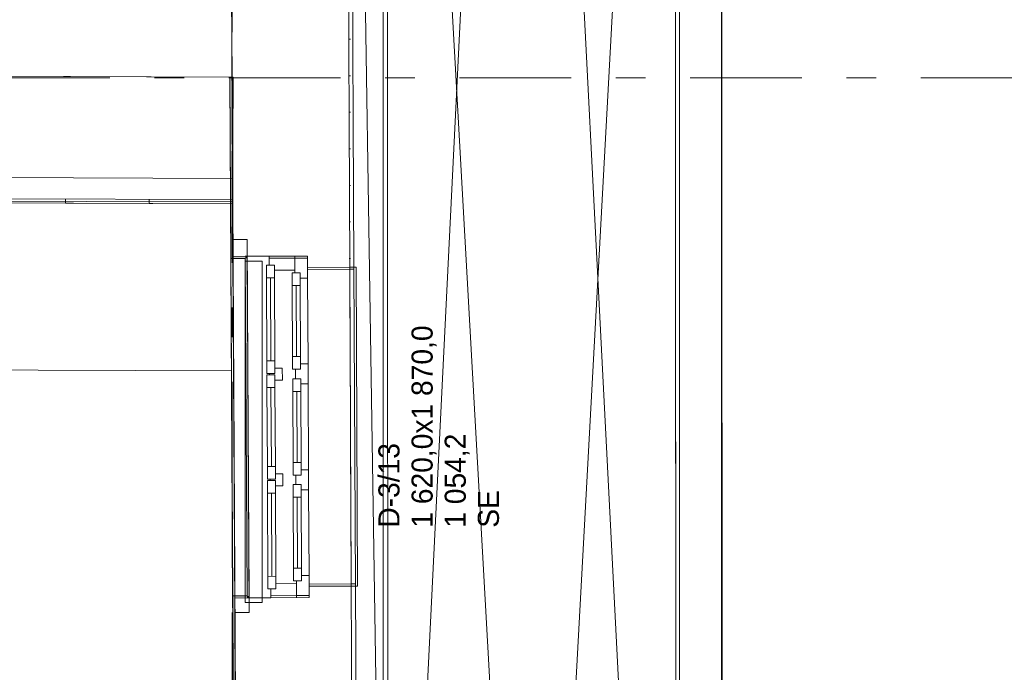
# Model space of a CAD drawing. Header units: millimetres. Extents: x 74467 to 235410, y -65 to 114857.
# Tile 179 of 256: x 138185 to 142853, y 58746 to 61841. Entities that reach past the tile are written whole.
import ezdxf
from ezdxf.enums import TextEntityAlignment as Align

# ---------------------------------------------------------------- set-up
doc = ezdxf.new("R2010")
doc.units = ezdxf.units.MM
doc.header["$MEASUREMENT"] = 0
for name, pattern in [('Katkend', [423.333333, 211.666667, -211.666667]), ('Katkend topelt', [1093.611073, 529.166651, -211.666656, 141.111112, -211.666656]), ('Wipeout_Contour', [1000, 0, -1000])]:
    doc.linetypes.add(name, pattern=pattern)
for name, color, linetype in [('00 2D joon.AR', 7, 'Continuous'), ('00 Kunstikonkursi LÜ jaoks asendi 2D', 7, 'Continuous'), ('00 Teljed.AR', 7, 'Continuous'), ('1153 Tugimüürid.AS', 7, 'Continuous'), ('1153 Välispiirded.AS', 7, 'Continuous'), ('1232 Välisseinad.AR', 7, 'Continuous'), ('1232 Välisseinad.VANA', 7, 'Continuous'), ('1235 Vahelaed.VANA', 7, 'Continuous'), ('1311 Siseseinad.VANA', 7, 'Continuous'), ('1326 Seinapinnad.SA', 7, 'Continuous'), ('1330 Sisustus.SA', 7, 'Continuous'), ('1331 Sisseehitatud sisustus.SA', 7, 'Continuous'), ('9350 Netopind.VANA', 7, 'Continuous'), ('Aken', 7, 'Continuous'), ('Akna tähis', 7, 'Continuous')]:
    doc.layers.add(name, color=color, linetype=linetype)
doc.styles.add('GENERATED_STYLE_1', font='txt')
doc.styles.add('GENERATED_STYLE_3', font='txt')
pattern_1 = [(0, (0, 0), (0, 173.20508), [0, -100]), (0, (50, 86.6), (0, 173.20508), [0, -100])]

# ---------------------------------------------------------------- blocks, each defined once
blk = doc.blocks.new('Slab_35_1', base_point=(115968, 55784.5))
at = {"layer": '1235 Vahelaed.VANA', "color": 7, "linetype": 'Continuous', "lineweight": 13, "flags": 128}
blk.add_lwpolyline([(115968, 55784.5), (128757.2, 55702.7), (130692.6, 55690.3), (130882.6, 55689.1), (139223.3, 55635.8), (139191.5, 61568), (123858.2, 61630.5), (116047.5, 61713.1)], close=True, dxfattribs=at)
blk = doc.blocks.new('Slab_40_1', base_point=(116047.5, 61713.1))
at = {"layer": '1235 Vahelaed.VANA', "color": 7, "linetype": 'Continuous', "lineweight": 13, "flags": 128}
blk.add_lwpolyline([(116047.5, 61713.1), (118519.3, 61670.8), (118519.5, 61686.9), (123392.6, 61635.4), (123582.6, 61635.4), (123582.6, 61633.4), (123856.9, 61630.5), (130693.8, 61602.6), (130882.6, 61602.6), (130882.6, 61601.8), (139191.5, 61568), (139192.6, 61366.9), (139223.3, 55635.8), (130892.3, 55689.1), (130692.6, 55690.3), (128757.2, 55702.7), (123582.6, 55735.8), (123392.6, 55737), (118784.3, 55766.5), (118445.5, 55768.7), (115968, 55784.5)], close=True, dxfattribs=at)
blk = doc.blocks.new('Slab_41_1', base_point=(130882.6, 55689.1))
at = {"color": 254, "linetype": 'Wipeout_Contour', "lineweight": 0, "ltscale": 731267.729803}
blk.add_wipeout([(130882.6, 55689.1), (130892.3, 55689.1), (139223.3, 55635.8), (139191.5, 61568), (130882.6, 61601.8)], dxfattribs=at).dxf.layer = '1235 Vahelaed.VANA'
at = {"layer": '1235 Vahelaed.VANA', "color": 7, "linetype": 'Continuous', "lineweight": 13, "flags": 128}
blk.add_lwpolyline([(130882.6, 55689.1), (130882.6, 61601.8), (139191.5, 61568), (139223.3, 55635.8), (130892.3, 55689.1)], close=True, dxfattribs=at)
blk = doc.blocks.new('Roof_3_1', base_point=(141312.6, 67735.9))
at = {"layer": '1153 Tugimüürid.AS', "color": 7, "linetype": 'Continuous', "lineweight": 13, "flags": 128}
for points in [[(139908, 54996.1), (139908, 67735.9)], [(141312.6, 67735.9), (141312.6, 54996.1)]]:
    blk.add_lwpolyline(points, dxfattribs=at)
blk = doc.blocks.new('Koduklass 3_PK 105_48_1', base_point=(131088.3, 60995.6))
at = {"layer": '9350 Netopind.VANA', "color": 7, "linetype": 'Continuous', "lineweight": 13, "flags": 128}
blk.add_lwpolyline([(139181.5, 61568), (130892.6, 61601.8), (130892.6, 55699.1), (139213.3, 55645.8)], close=True, dxfattribs=at)
blk = doc.blocks.new('Slab_353_1', base_point=(130892.6, 60204.2))
at = {"layer": '1331 Sisseehitatud sisustus.SA', "color": 253, "linetype": 'Continuous', "lineweight": 13, "true_color": 0xa5a6a4, "flags": 128}
blk.add_lwpolyline([(130892.6, 60204.2), (139196.1, 60176), (139194.5, 60976.2), (130892.6, 60996.2)], close=True, dxfattribs=at)
blk = doc.blocks.new('Slab_354_1', base_point=(130892.6, 61001.8))
at = {"layer": '1331 Sisseehitatud sisustus.SA', "color": 253, "linetype": 'Continuous', "lineweight": 13, "true_color": 0xa5a6a4, "flags": 128}
blk.add_lwpolyline([(130892.6, 61001.8), (139193.6, 60967.9), (139194.1, 61087.9), (130893.1, 61121.8)], close=True, dxfattribs=at)
blk = doc.blocks.new('Curtain Wall_2_1')
at = {"color": 254, "linetype": 'Wipeout_Contour', "lineweight": 0, "ltscale": 617217.092283}
blk.add_wipeout([(141312.6, 61825.8), (141392.6, 61825.8), (141392.6, 61935.8), (141312.6, 61935.8)], dxfattribs=at).dxf.layer = '1153 Välispiirded.AS'
at = {"color": 254, "linetype": 'Wipeout_Contour', "lineweight": 0, "ltscale": 617040.770228}
blk.add_wipeout([(141312.6, 61715.8), (141392.6, 61715.8), (141392.6, 61825.8), (141312.6, 61825.8)], dxfattribs=at).dxf.layer = '1153 Välispiirded.AS'
at = {"color": 254, "linetype": 'Wipeout_Contour', "lineweight": 0, "ltscale": 616864.71162}
blk.add_wipeout([(141312.6, 61605.8), (141392.6, 61605.8), (141392.6, 61715.8), (141312.6, 61715.8)], dxfattribs=at).dxf.layer = '1153 Välispiirded.AS'
at = {"color": 254, "linetype": 'Wipeout_Contour', "lineweight": 0, "ltscale": 616688.916713}
blk.add_wipeout([(141312.6, 61495.8), (141392.6, 61495.8), (141392.6, 61605.8), (141312.6, 61605.8)], dxfattribs=at).dxf.layer = '1153 Välispiirded.AS'
at = {"color": 254, "linetype": 'Wipeout_Contour', "lineweight": 0, "ltscale": 616513.385644}
blk.add_wipeout([(141312.6, 61385.8), (141392.6, 61385.8), (141392.6, 61495.8), (141312.6, 61495.8)], dxfattribs=at).dxf.layer = '1153 Välispiirded.AS'
at = {"color": 254, "linetype": 'Wipeout_Contour', "lineweight": 0, "ltscale": 616338.118728}
blk.add_wipeout([(141312.6, 61275.8), (141392.6, 61275.8), (141392.6, 61385.8), (141312.6, 61385.8)], dxfattribs=at).dxf.layer = '1153 Välispiirded.AS'
at = {"color": 254, "linetype": 'Wipeout_Contour', "lineweight": 0, "ltscale": 616163.116159}
blk.add_wipeout([(141312.6, 61165.8), (141392.6, 61165.8), (141392.6, 61275.8), (141312.6, 61275.8)], dxfattribs=at).dxf.layer = '1153 Välispiirded.AS'
at = {"color": 254, "linetype": 'Wipeout_Contour', "lineweight": 0, "ltscale": 615988.378193}
blk.add_wipeout([(141312.6, 61055.8), (141392.6, 61055.8), (141392.6, 61165.8), (141312.6, 61165.8)], dxfattribs=at).dxf.layer = '1153 Välispiirded.AS'
at = {"color": 254, "linetype": 'Wipeout_Contour', "lineweight": 0, "ltscale": 615813.904968}
blk.add_wipeout([(141312.6, 60945.8), (141392.6, 60945.8), (141392.6, 61055.8), (141312.6, 61055.8)], dxfattribs=at).dxf.layer = '1153 Välispiirded.AS'
at = {"color": 254, "linetype": 'Wipeout_Contour', "lineweight": 0, "ltscale": 615639.696795}
blk.add_wipeout([(141312.6, 60835.8), (141392.6, 60835.8), (141392.6, 60945.8), (141312.6, 60945.8)], dxfattribs=at).dxf.layer = '1153 Välispiirded.AS'
at = {"color": 254, "linetype": 'Wipeout_Contour', "lineweight": 0, "ltscale": 615465.753871}
blk.add_wipeout([(141312.6, 60725.8), (141392.6, 60725.8), (141392.6, 60835.8), (141312.6, 60835.8)], dxfattribs=at).dxf.layer = '1153 Välispiirded.AS'
at = {"color": 254, "linetype": 'Wipeout_Contour', "lineweight": 0, "ltscale": 615292.07645}
blk.add_wipeout([(141312.6, 60615.8), (141392.6, 60615.8), (141392.6, 60725.8), (141312.6, 60725.8)], dxfattribs=at).dxf.layer = '1153 Välispiirded.AS'
at = {"color": 254, "linetype": 'Wipeout_Contour', "lineweight": 0, "ltscale": 615118.664669}
blk.add_wipeout([(141312.6, 60505.8), (141392.6, 60505.8), (141392.6, 60615.8), (141312.6, 60615.8)], dxfattribs=at).dxf.layer = '1153 Välispiirded.AS'
at = {"color": 254, "linetype": 'Wipeout_Contour', "lineweight": 0, "ltscale": 614945.518841}
blk.add_wipeout([(141312.6, 60395.8), (141392.6, 60395.8), (141392.6, 60505.8), (141312.6, 60505.8)], dxfattribs=at).dxf.layer = '1153 Välispiirded.AS'
at = {"color": 254, "linetype": 'Wipeout_Contour', "lineweight": 0, "ltscale": 614772.639161}
blk.add_wipeout([(141312.6, 60285.8), (141392.6, 60285.8), (141392.6, 60395.8), (141312.6, 60395.8)], dxfattribs=at).dxf.layer = '1153 Välispiirded.AS'
at = {"color": 254, "linetype": 'Wipeout_Contour', "lineweight": 0, "ltscale": 614600.025853}
blk.add_wipeout([(141312.6, 60175.8), (141392.6, 60175.8), (141392.6, 60285.8), (141312.6, 60285.8)], dxfattribs=at).dxf.layer = '1153 Välispiirded.AS'
at = {"color": 254, "linetype": 'Wipeout_Contour', "lineweight": 0, "ltscale": 614427.679172}
blk.add_wipeout([(141312.6, 60065.8), (141392.6, 60065.8), (141392.6, 60175.8), (141312.6, 60175.8)], dxfattribs=at).dxf.layer = '1153 Välispiirded.AS'
at = {"color": 254, "linetype": 'Wipeout_Contour', "lineweight": 0, "ltscale": 614255.599254}
blk.add_wipeout([(141312.6, 59955.8), (141392.6, 59955.8), (141392.6, 60065.8), (141312.6, 60065.8)], dxfattribs=at).dxf.layer = '1153 Välispiirded.AS'
at = {"color": 254, "linetype": 'Wipeout_Contour', "lineweight": 0, "ltscale": 614083.786412}
blk.add_wipeout([(141312.6, 59845.8), (141392.6, 59845.8), (141392.6, 59955.8), (141312.6, 59955.8)], dxfattribs=at).dxf.layer = '1153 Välispiirded.AS'
at = {"color": 254, "linetype": 'Wipeout_Contour', "lineweight": 0, "ltscale": 613912.240839}
blk.add_wipeout([(141312.6, 59735.8), (141392.6, 59735.8), (141392.6, 59845.8), (141312.6, 59845.8)], dxfattribs=at).dxf.layer = '1153 Välispiirded.AS'
at = {"color": 254, "linetype": 'Wipeout_Contour', "lineweight": 0, "ltscale": 613740.962789}
blk.add_wipeout([(141312.6, 59625.8), (141392.6, 59625.8), (141392.6, 59735.8), (141312.6, 59735.8)], dxfattribs=at).dxf.layer = '1153 Välispiirded.AS'
at = {"color": 254, "linetype": 'Wipeout_Contour', "lineweight": 0, "ltscale": 613569.9524}
blk.add_wipeout([(141312.6, 59515.8), (141392.6, 59515.8), (141392.6, 59625.8), (141312.6, 59625.8)], dxfattribs=at).dxf.layer = '1153 Välispiirded.AS'
at = {"color": 254, "linetype": 'Wipeout_Contour', "lineweight": 0, "ltscale": 613399.209982}
blk.add_wipeout([(141312.6, 59405.8), (141392.6, 59405.8), (141392.6, 59515.8), (141312.6, 59515.8)], dxfattribs=at).dxf.layer = '1153 Välispiirded.AS'
at = {"color": 254, "linetype": 'Wipeout_Contour', "lineweight": 0, "ltscale": 613228.735729}
blk.add_wipeout([(141312.6, 59295.8), (141392.6, 59295.8), (141392.6, 59405.8), (141312.6, 59405.8)], dxfattribs=at).dxf.layer = '1153 Välispiirded.AS'
at = {"color": 254, "linetype": 'Wipeout_Contour', "lineweight": 0, "ltscale": 613058.529895}
blk.add_wipeout([(141312.6, 59185.8), (141392.6, 59185.8), (141392.6, 59295.8), (141312.6, 59295.8)], dxfattribs=at).dxf.layer = '1153 Välispiirded.AS'
at = {"color": 254, "linetype": 'Wipeout_Contour', "lineweight": 0, "ltscale": 612888.592617}
blk.add_wipeout([(141312.6, 59075.8), (141392.6, 59075.8), (141392.6, 59185.8), (141312.6, 59185.8)], dxfattribs=at).dxf.layer = '1153 Välispiirded.AS'
at = {"color": 254, "linetype": 'Wipeout_Contour', "lineweight": 0, "ltscale": 612718.924206}
blk.add_wipeout([(141312.6, 58965.8), (141392.6, 58965.8), (141392.6, 59075.8), (141312.6, 59075.8)], dxfattribs=at).dxf.layer = '1153 Välispiirded.AS'
at = {"color": 254, "linetype": 'Wipeout_Contour', "lineweight": 0, "ltscale": 612549.524852}
blk.add_wipeout([(141312.6, 58855.8), (141392.6, 58855.8), (141392.6, 58965.8), (141312.6, 58965.8)], dxfattribs=at).dxf.layer = '1153 Välispiirded.AS'
at = {"color": 254, "linetype": 'Wipeout_Contour', "lineweight": 0, "ltscale": 612380.394811}
blk.add_wipeout([(141312.6, 58745.8), (141392.6, 58745.8), (141392.6, 58855.8), (141312.6, 58855.8)], dxfattribs=at).dxf.layer = '1153 Välispiirded.AS'
at = {"layer": '1153 Välispiirded.AS', "color": 7, "linetype": 'Continuous', "lineweight": 13, "flags": 128}
for points in [[(141312.6, 61935.8), (141312.6, 61825.8), (141312.6, 61715.8), (141312.6, 61605.8), (141312.6, 61495.8), (141312.6, 61385.8), (141312.6, 61275.8), (141312.6, 61165.8), (141312.6, 61055.8), (141312.6, 60945.8), (141312.6, 60835.8), (141312.6, 60725.8), (141312.6, 60615.8), (141312.6, 60505.8), (141312.6, 60395.8), (141312.6, 60285.8), (141312.6, 60175.8), (141312.6, 60065.8), (141312.6, 59955.8), (141312.6, 59845.8), (141312.6, 59735.8), (141312.6, 59625.8), (141312.6, 59515.8), (141312.6, 59405.8), (141312.6, 59295.8), (141312.6, 59185.8), (141312.6, 59075.8), (141312.6, 58965.8), (141312.6, 58855.8), (141312.6, 58745.8), (141312.6, 58635.8)], [(141392.6, 61935.8), (141392.6, 61825.8), (141392.6, 61715.8), (141392.6, 61605.8), (141392.6, 61495.8), (141392.6, 61385.8), (141392.6, 61275.8), (141392.6, 61165.8), (141392.6, 61055.8), (141392.6, 60945.8), (141392.6, 60835.8), (141392.6, 60725.8), (141392.6, 60615.8), (141392.6, 60505.8), (141392.6, 60395.8), (141392.6, 60285.8), (141392.6, 60175.8), (141392.6, 60065.8), (141392.6, 59955.8), (141392.6, 59845.8), (141392.6, 59735.8), (141392.6, 59625.8), (141392.6, 59515.8), (141392.6, 59405.8), (141392.6, 59295.8), (141392.6, 59185.8), (141392.6, 59075.8), (141392.6, 58965.8), (141392.6, 58855.8), (141392.6, 58745.8), (141392.6, 58635.8)]]:
    blk.add_lwpolyline(points, dxfattribs=at)
blk = doc.blocks.new('Opening_72_1')
at = {"color": 254, "linetype": 'Wipeout_Contour', "lineweight": 0, "ltscale": 608257.076675}
blk.add_wipeout([(139769.6, 60666.9), (139749.6, 60666.8), (139756.8, 59154.8), (139776.8, 59154.9)], dxfattribs=at).dxf.layer = '1232 Välisseinad.AR'
at = {"layer": '1232 Välisseinad.AR', "color": 7, "linetype": 'Continuous', "lineweight": 15, "flags": 128}
for points in [[(139769.6, 60666.9), (139749.6, 60666.8)], [(139756.8, 59154.8), (139776.8, 59154.9)]]:
    blk.add_lwpolyline(points, dxfattribs=at)
at = {"layer": '1232 Välisseinad.AR', "color": 7, "linetype": 'Continuous', "lineweight": 13, "flags": 128}
for points in [[(139749.6, 60666.8), (139756.8, 59154.8)], [(139776.8, 59154.9), (139769.6, 60666.9)]]:
    blk.add_lwpolyline(points, dxfattribs=at)
blk = doc.blocks.new('Opening_91_1')
at = {"color": 254, "linetype": 'Wipeout_Contour', "lineweight": 0, "ltscale": 606166.684537}
blk.add_wipeout([(139186.1, 60707.9), (139194.7, 59108.1), (139204.7, 59108.1), (139196.1, 60708)], dxfattribs=at).dxf.layer = '1326 Seinapinnad.SA'
at = {"layer": '1326 Seinapinnad.SA', "color": 7, "linetype": 'Continuous', "lineweight": 15, "flags": 128}
blk.add_lwpolyline([(139196.1, 60708), (139186.1, 60707.9)], dxfattribs=at)
at = {"layer": '1326 Seinapinnad.SA', "color": 7, "linetype": 'Continuous', "lineweight": 13, "flags": 128}
for points in [[(139186.1, 60707.9), (139194.7, 59108.1)], [(139204.7, 59108.1), (139196.1, 60708)], [(139194.7, 59108.1), (139204.7, 59108.1)]]:
    blk.add_lwpolyline(points, dxfattribs=at)
blk = doc.blocks.new('Wall_151_1', base_point=(141512.6, 71245.9))
at = {"color": 254, "linetype": 'Wipeout_Contour', "lineweight": 0, "ltscale": 620153.103091}
blk.add_wipeout([(141312.6, 71245.9), (141312.6, 54996.1), (141512.6, 54996.1), (141512.6, 71245.9)], dxfattribs=at).dxf.layer = '1153 Tugimüürid.AS'
at = {"layer": '1153 Tugimüürid.AS', "color": 7, "linetype": 'Continuous', "lineweight": 13, "flags": 128}
for points in [[(141312.6, 71245.9), (141312.6, 54996.1)], [(141512.6, 54996.1), (141512.6, 71245.9)]]:
    blk.add_lwpolyline(points, dxfattribs=at)
blk = doc.blocks.new('Wall Niche Rectangular 24_2')
at = {"layer": 'Aken', "color": 7, "linetype": 'Continuous', "lineweight": 13}
blk.add_line((-884.1, 140), (884.1, 140), dxfattribs=at)
at = {"layer": 'Aken', "color": 7, "linetype": 'Continuous', "lineweight": 15, "flags": 128}
blk.add_lwpolyline([(-884.1, 140), (-884.1, 72), (884.1, 72), (884.1, 140)], close=True, dxfattribs=at)
blk = doc.blocks.new('Triple Historic Window 24_2')
at = {"layer": 'Aken', "color": 7, "linetype": 'Continuous', "lineweight": 13}
for p, q in [((810, 171.3), (-810, 170.3)), ((-670, -109), (-333.3, -109)), ((-168.3, -109), (168.3, -109)), ((333.3, -109), (670, -109)), ((-746, -182), (-756, -182)), ((-756, -182), (-756, -382)), ((-746, -382), (-746, -182)), ((-298.3, -182), (-705, -182)), ((203.3, -182), (-203.3, -182)), ((705, -182), (298.3, -182)), ((756, -182), (746, -182)), ((746, -182), (746, -382)), ((756, -382), (756, -182)), ((-756.1, -382), (-756.1, -412)), ((-756.1, -412), (756.1, -412)), ((-756, -382), (-746, -382)), ((-746, -382), (-756, -382)), ((-756, -382), (-756, -402)), ((-756, -402), (-746, -402)), ((-746, -402), (-746, -382)), ((746, -382), (756, -382)), ((756, -382), (746, -382)), ((746, -382), (746, -402)), ((746, -402), (756, -402)), ((756, -402), (756, -382)), ((756.1, -412), (756.1, -382))]:
    blk.add_line(p, q, dxfattribs=at)
at = {"layer": 'Aken', "color": 7, "linetype": 'Continuous', "lineweight": 15}
for p, q in [((-810, 170.3), (-810, 0)), ((810, 0), (810, 171.3)), ((-810, 0), (-810, -182)), ((-810, 0), (-800, 0)), ((-810, -182), (-810, 0)), ((-800, 0), (-768, 0)), ((-800, -122), (-800, 0)), ((-768, 13), (-708, 13)), ((-768, -25), (-768, 13)), ((-768, 0), (-768, -25)), ((-708, 13), (-708, -25)), ((-708, 13), (-314.3, 13)), ((-314.3, -25), (-314.3, 13)), ((-314.3, 13), (-254.3, 13)), ((-254.3, 13), (-254.3, -25)), ((-254.3, -25), (-254.3, 0)), ((-254.3, 0), (-247.3, 0)), ((-247.3, 13), (-187.3, 13)), ((-247.3, -25), (-247.3, 13)), ((-247.3, 0), (-247.3, -25)), ((-187.3, 13), (-187.3, -25)), ((-187.3, 13), (187.3, 13)), ((187.3, -25), (187.3, 13)), ((187.3, 13), (247.3, 13)), ((247.3, 13), (247.3, -25)), ((247.3, -25), (247.3, 0)), ((247.3, 0), (254.3, 0)), ((254.3, 13), (314.3, 13)), ((254.3, -25), (254.3, 13)), ((254.3, 0), (254.3, -25)), ((314.3, 13), (314.3, -25)), ((314.3, 13), (708, 13)), ((708, -25), (708, 13)), ((708, 13), (768, 13)), ((768, 13), (768, -25)), ((768, -25), (768, 0)), ((768, 0), (800, 0)), ((800, 0), (810, 0)), ((800, -122), (800, 0)), ((810, -182), (810, 0)), ((810, -182), (810, 0)), ((-768, -25), (-743, -25)), ((-708, -25), (-768, -25)), ((-743, -25), (-743, -122)), ((-708, -6), (-314.3, -6)), ((-314.3, -25), (-708, -25)), ((-254.3, -25), (-314.3, -25)), ((-279.3, -60), (-279.3, -25)), ((-279.3, -25), (-254.3, -25)), ((-187.3, -25), (-247.3, -25)), ((-247.3, -25), (-222.3, -25)), ((-222.3, -25), (-222.3, -60)), ((-187.3, -6), (187.3, -6)), ((187.3, -25), (-187.3, -25)), ((247.3, -25), (187.3, -25)), ((222.3, -60), (222.3, -25)), ((222.3, -25), (247.3, -25)), ((314.3, -25), (254.3, -25)), ((254.3, -25), (279.3, -25)), ((279.3, -25), (279.3, -60)), ((314.3, -6), (708, -6)), ((708, -25), (314.3, -25)), ((768, -25), (708, -25)), ((743, -122), (743, -25)), ((743, -25), (768, -25)), ((-222.3, -60), (-279.3, -60)), ((279.3, -60), (222.3, -60)), ((-800, -122), (-810, -122)), ((-810, -122), (-800, -122)), ((-743, -122), (-800, -122)), ((-800, -122), (-730, -122)), ((-800, -182), (-800, -122)), ((-730, -109), (-670, -109)), ((-730, -147), (-730, -109)), ((-730, -122), (-730, -147)), ((-670, -109), (-670, -147)), ((-670, -109), (-333.3, -109)), ((-670, -128), (-333.3, -128)), ((-333.3, -147), (-333.3, -109)), ((-333.3, -109), (-273.3, -109)), ((-273.3, -109), (-273.3, -147)), ((-273.3, -147), (-273.3, -122)), ((-273.3, -122), (-250.8, -122)), ((-250.8, -122), (-228.3, -122)), ((-228.3, -109), (-168.3, -109)), ((-228.3, -147), (-228.3, -109)), ((-228.3, -122), (-228.3, -147)), ((-168.3, -109), (-168.3, -147)), ((-168.3, -109), (168.3, -109)), ((-168.3, -128), (168.3, -128)), ((168.3, -147), (168.3, -109)), ((168.3, -109), (228.3, -109)), ((228.3, -109), (228.3, -147)), ((228.3, -147), (228.3, -122)), ((228.3, -122), (250.8, -122)), ((250.8, -122), (273.3, -122)), ((273.3, -109), (333.3, -109)), ((273.3, -147), (273.3, -109)), ((273.3, -122), (273.3, -147)), ((333.3, -109), (333.3, -147)), ((333.3, -109), (670, -109)), ((333.3, -128), (670, -128)), ((670, -147), (670, -109)), ((670, -109), (730, -109)), ((730, -109), (730, -147)), ((730, -147), (730, -122)), ((730, -122), (800, -122)), ((800, -122), (743, -122)), ((810, -122), (800, -122)), ((800, -122), (810, -122)), ((800, -182), (800, -122)), ((-800, -182), (-810, -182)), ((-756, -182), (-810, -182)), ((-705, -182), (-800, -182)), ((-756, -182), (-756, -382)), ((-756, -382), (-756, -182)), ((-730, -147), (-705, -147)), ((-670, -147), (-730, -147)), ((-705, -147), (-705, -182)), ((-333.3, -147), (-670, -147)), ((-273.3, -147), (-333.3, -147)), ((-298.3, -182), (-298.3, -147)), ((-298.3, -147), (-273.3, -147)), ((-250.8, -182), (-298.3, -182)), ((-203.3, -182), (-250.8, -182)), ((-228.3, -147), (-203.3, -147)), ((-168.3, -147), (-228.3, -147)), ((-203.3, -147), (-203.3, -182)), ((168.3, -147), (-168.3, -147)), ((228.3, -147), (168.3, -147)), ((203.3, -182), (203.3, -147)), ((203.3, -147), (228.3, -147)), ((250.8, -182), (203.3, -182)), ((298.3, -182), (250.8, -182)), ((273.3, -147), (298.3, -147)), ((333.3, -147), (273.3, -147)), ((298.3, -147), (298.3, -182)), ((670, -147), (333.3, -147)), ((730, -147), (670, -147)), ((705, -182), (705, -147)), ((705, -147), (730, -147)), ((800, -182), (705, -182)), ((756, -382), (756, -182)), ((756, -182), (810, -182)), ((756, -382), (756, -182)), ((810, -182), (800, -182))]:
    blk.add_line(p, q, dxfattribs=at)
at = {"layer": 'Aken', "color": 7, "linetype": 'Katkend', "lineweight": 13}
blk.add_line((-756, -382), (756, -382), dxfattribs=at)
blk = doc.blocks.new('Window Stamp 24')
at = {"layer": 'Akna tähis', "color": 7, "lineweight": 13, "style": 'GENERATED_STYLE_1'}
for tag, p in [('AC_WIDO_ID', (-447.2, -926.8)), ('AC_WIDO_A_SIZE', (-447.2, -1083.9)), ('AC_SILL_TO_ANCHOR_LEVEL', (-447.2, -1241)), ('DUMMY_233', (-447.2, -1398.2))]:
    blk.add_attdef(tag, text='', height=100, dxfattribs=at).set_placement(p, align=Align.TOP_LEFT)
blk = doc.blocks.new('Wall_690_1', base_point=(139776, 55082.2))
at = {"layer": '1232 Välisseinad.VANA', "color": 7, "linetype": 'Continuous', "lineweight": 15}
for p, q in [((139195.6, 60798), (139263.6, 60798.3)), ((139264, 60718.5), (139263.6, 60798.3)), ((139367.4, 60719), (139264, 60718.5)), ((139549.4, 60719.8), (139367.4, 60719)), ((139749.6, 60666.8), (139549.6, 60665.8)), ((139749.6, 60666.9), (139749.6, 60666.8)), ((139556.8, 59153.9), (139756.8, 59154.8)), ((139756.8, 59154.8), (139756.8, 59154.7)), ((139272.7, 59098.5), (139375, 59099)), ((139273.1, 59030.2), (139272.7, 59098.5)), ((139375, 59099), (139557, 59099.9)), ((139205.1, 59029.8), (139273.1, 59030.2))]:
    blk.add_line(p, q, dxfattribs=at)
at = {"layer": '1232 Välisseinad.VANA', "color": 7, "linetype": 'Continuous', "lineweight": 15, "flags": 128}
for points in [[(139749.6, 60666.8), (139741.5, 62400.8)], [(139187.6, 62306.4), (139195.6, 60798)], [(139761.3, 58197.2), (139756.8, 59154.8)], [(139205.1, 59029.8), (139208.8, 58336.7)]]:
    blk.add_lwpolyline(points, dxfattribs=at)
at = {"layer": 'Aken', "color": 7, "linetype": 'Continuous', "lineweight": 13, "zscale": 1000}
for name, p, rotation in [('Wall Niche Rectangular 24_2', (139340.4, 59914.6), 90.3073727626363), ('Triple Historic Window 24_2', (139371.2, 59909), 90.27007687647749)]:
    blk.add_blockref(name, p, dxfattribs=dict(at, rotation=rotation))
at = {"layer": 'Akna tähis', "color": 5, "lineweight": 13}
ref = blk.add_blockref('Window Stamp 24', (139199.9, 59908.2), dxfattribs=dict(at, rotation=90.27007687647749))
ref.add_attrib('AC_WIDO_ID', 'D-3/13', dxfattribs={"color": 7, "lineweight": 13, "height": 100, "rotation": 90, "style": 'GENERATED_STYLE_1'}).set_placement((139885.5, 59431.5), align=Align.TOP_LEFT)
ref.add_attrib('AC_WIDO_A_SIZE', '1\xa0620,0x1\xa0870,0', dxfattribs={"color": 7, "lineweight": 13, "height": 100, "rotation": 90, "style": 'GENERATED_STYLE_1'}).set_placement((140042.7, 59431.5), align=Align.TOP_LEFT)
ref.add_attrib('AC_SILL_TO_ANCHOR_LEVEL', '1\xa0054,2', dxfattribs={"color": 7, "lineweight": 13, "height": 100, "rotation": 90, "style": 'GENERATED_STYLE_1'}).set_placement((140199.8, 59431.5), align=Align.TOP_LEFT)
ref.add_attrib('DUMMY_233', 'SE', dxfattribs={"color": 7, "lineweight": 13, "height": 100, "rotation": 90, "style": 'GENERATED_STYLE_1'}).set_placement((140357, 59431.5), align=Align.TOP_LEFT)
blk = doc.blocks.new('Wall_692_1', base_point=(139189.4, 61968))
at = {"layer": '1311 Siseseinad.VANA', "color": 7, "linetype": 'Continuous', "lineweight": 15, "flags": 128}
for points in [[(139191.5, 61568), (139189.4, 61968)], [(132054.1, 61597.1), (139191.5, 61568)]]:
    blk.add_lwpolyline(points, dxfattribs=at)
blk = doc.blocks.new('Wall_716_1', base_point=(139776, 55082.2))
at = {"layer": '1232 Välisseinad.AR', "linetype": 'Continuous', "lineweight": 13, "true_color": 0x8c8d8c}
h = blk.add_hatch(dxfattribs=at)
h.set_pattern_fill('Krohv_0001', color=252, style=0, pattern_type=2)
h.set_pattern_definition(pattern_1)
h.paths.add_polyline_path([(139741.5, 62400.8), (139749.6, 60666.8), (139769.6, 60666.9), (139761.5, 62400.9)])
h = blk.add_hatch(dxfattribs=at)
h.set_pattern_fill('Krohv_0001', color=252, style=0, pattern_type=2)
h.set_pattern_definition(pattern_1)
h.paths.add_polyline_path([(139776.8, 59154.9), (139756.8, 59154.8), (139761.3, 58197.2), (139781.3, 58197.3)])
at = {"layer": '1232 Välisseinad.AR', "color": 7, "linetype": 'Continuous', "lineweight": 15, "flags": 128}
for points in [[(139741.5, 62400.8), (139749.6, 60666.8)], [(139769.6, 60666.9), (139761.5, 62400.9)], [(139756.8, 59154.8), (139761.3, 58197.2)], [(139781.3, 58197.3), (139776.8, 59154.9)]]:
    blk.add_lwpolyline(points, dxfattribs=at)
blk = doc.blocks.new('Wall_763_1', base_point=(139223.3, 55635.8))
at = {"layer": '1326 Seinapinnad.SA', "linetype": 'Continuous', "lineweight": 0, "true_color": 0xfefefe}
for points in [[(139191.5, 61568), (139181.5, 61567.9), (139186.1, 60718), (139196.1, 60718.1)], [(139186.1, 60708), (139186.1, 60707.9), (139196.1, 60708), (139196.1, 60708.1)], [(139194.8, 59098.1), (139199.3, 58248.3), (139209.3, 58248.4), (139204.8, 59098.1)], [(139208, 56628.3), (139213.3, 55645.8), (139223.3, 55645.8), (139218, 56628.4)]]:
    blk.add_hatch(color=7, dxfattribs=at).paths.add_polyline_path(points)
at = {"layer": '1326 Seinapinnad.SA', "color": 7, "linetype": 'Continuous', "lineweight": 15, "flags": 128}
for points in [[(139191.5, 61568), (139181.5, 61567.9)], [(139181.5, 61567.9), (139186.1, 60718)], [(139196.1, 60718.1), (139191.5, 61568)], [(139186.1, 60708), (139186.1, 60707.9)], [(139196.1, 60708), (139196.1, 60708.1)], [(139194.8, 59098.1), (139199.3, 58248.3)], [(139209.3, 58248.4), (139204.8, 59098.1)], [(139208, 56628.3), (139213.3, 55645.8)], [(139223.3, 55645.8), (139218, 56628.4)]]:
    blk.add_lwpolyline(points, dxfattribs=at)
blk = doc.blocks.new('Wall_764_1', base_point=(139264, 60718.4))
at = {"layer": '1326 Seinapinnad.SA', "linetype": 'Continuous', "lineweight": 0, "true_color": 0xfefefe}
for points in [[(139254, 60718.4), (139254.1, 60708.4), (139264, 60718.4)], [(139264, 60718.4), (139254.1, 60708.4), (139264.1, 60708.4)], [(139264.1, 60708.4), (139254.1, 60708.4), (139262.7, 59108.4), (139272.7, 59108.5)], [(139272.7, 59108.5), (139262.7, 59108.4), (139272.7, 59098.5)], [(139272.7, 59098.5), (139262.7, 59108.4), (139262.7, 59098.4)]]:
    blk.add_hatch(color=7, dxfattribs=at).paths.add_polyline_path(points)
at = {"layer": '1326 Seinapinnad.SA', "color": 7, "linetype": 'Continuous', "lineweight": 15, "flags": 128}
for points in [[(139264, 60718.4), (139254, 60718.4)], [(139254.1, 60708.4), (139262.7, 59108.4)], [(139272.7, 59098.5), (139264, 60718.4)], [(139272.7, 59098.5), (139262.7, 59098.4)]]:
    blk.add_lwpolyline(points, dxfattribs=at)
blk = doc.blocks.new('Wall_765_1', base_point=(139272.7, 59098.5))
at = {"layer": '1326 Seinapinnad.SA', "linetype": 'Continuous', "lineweight": 0, "true_color": 0xfefefe}
blk.add_hatch(color=7, dxfattribs=at).paths.add_polyline_path([(139262.7, 59108.4), (139194.7, 59108.1), (139194.8, 59098.1), (139262.7, 59098.4)])
at = {"layer": '1326 Seinapinnad.SA', "color": 7, "linetype": 'Continuous', "lineweight": 15, "flags": 128}
for points in [[(139194.8, 59098.1), (139194.7, 59108.1)], [(139262.7, 59108.4), (139204.7, 59108.1)], [(139204.8, 59098.1), (139262.7, 59098.4)]]:
    blk.add_lwpolyline(points, dxfattribs=at)
blk = doc.blocks.new('Wall_766_1', base_point=(139264, 60718.4))
at = {"layer": '1326 Seinapinnad.SA', "linetype": 'Continuous', "lineweight": 0, "true_color": 0xfefefe}
blk.add_hatch(color=7, dxfattribs=at).paths.add_polyline_path([(139254, 60718.4), (139186.1, 60718), (139186.1, 60708), (139254.1, 60708.4)])
at = {"layer": '1326 Seinapinnad.SA', "color": 7, "linetype": 'Continuous', "lineweight": 15, "flags": 128}
for points in [[(139186.1, 60718), (139186.1, 60708)], [(139254, 60718.4), (139196.1, 60718.1)], [(139196.1, 60708.1), (139254.1, 60708.4)]]:
    blk.add_lwpolyline(points, dxfattribs=at)
blk = doc.blocks.new('Cupboard 24[673]_1', base_point=(133651.6, 60989.8))
at = {"layer": '1331 Sisseehitatud sisustus.SA', "color": 253, "linetype": 'Continuous', "lineweight": 13, "true_color": 0xa5a6a4}
for p, q in [((133651.7, 61009.8), (139194.5, 60987.2)), ((138402.6, 60970.4), (138402.7, 60990.4)), ((138798.5, 60968.8), (138798.6, 60988.8))]:
    blk.add_line(p, q, dxfattribs=at)
at = {"layer": '1331 Sisseehitatud sisustus.SA', "color": 253, "linetype": 'Continuous', "lineweight": 13, "true_color": 0xa5a6a4, "flags": 128}
blk.add_lwpolyline([(133651.6, 60989.8), (139194.5, 60967.2), (139196.9, 61567.9), (133654.1, 61590.5)], close=True, dxfattribs=at)
blk = doc.blocks.new('Slab_481_1', base_point=(139254.4, 59077.5))
at = {"layer": '1330 Sisustus.SA', "color": 253, "linetype": 'Continuous', "lineweight": 13, "true_color": 0xa5a6a4, "flags": 128}
blk.add_lwpolyline([(139254.4, 59077.5), (139335.1, 59077.5), (139335.1, 60695.1), (139254.4, 60695.1)], close=True, dxfattribs=at)
blk = doc.blocks.new('Standard grid marker')
at = {"layer": '00 Teljed.AR', "color": 252, "linetype": 'Katkend topelt', "lineweight": 13, "true_color": 0x8c8d8c}
blk.add_line((6142.5, 0), (54919, 0), dxfattribs=at)
at = {"layer": '00 Teljed.AR', "color": 252, "lineweight": 13, "true_color": 0x8c8d8c, "style": 'GENERATED_STYLE_3'}
for tag, p in [('AC_MarkerText_1_0', (-54.3, -45.7)), ('AC_MarkerText_1_1', (61407.2, -45.7))]:
    blk.add_attdef(tag, text='', height=200, rotation=270, dxfattribs=at).set_placement(p, align=Align.TOP_CENTER)
blk = doc.blocks.new('Standard grid marker_11')
at = {"layer": '00 Teljed.AR', "color": 252, "linetype": 'Katkend topelt', "lineweight": 13, "true_color": 0x8c8d8c}
blk.add_line((9644.8, 0), (0, 0), dxfattribs=at)
at = {"layer": '00 Teljed.AR', "color": 252, "lineweight": 13, "true_color": 0x8c8d8c, "style": 'GENERATED_STYLE_3'}
for tag, p in [('AC_MarkerText_1_0', (-200, -191.4)), ('AC_MarkerText_1_1', (39443.9, -191.4))]:
    blk.add_attdef(tag, text='', height=200, rotation=180, dxfattribs=at).set_placement(p, align=Align.TOP_CENTER)
blk = doc.blocks.new('Standard grid marker_18')
at = {"layer": '00 Teljed.AR', "color": 252, "linetype": 'Katkend topelt', "lineweight": 13, "true_color": 0x8c8d8c}
blk.add_line((6142.5, 0), (15454.4, 0), dxfattribs=at)
at = {"layer": '00 Teljed.AR', "color": 252, "lineweight": 13, "true_color": 0x8c8d8c, "style": 'GENERATED_STYLE_3'}
for tag, p in [('AC_MarkerText_1_0', (-54.3, -45.7)), ('AC_MarkerText_1_1', (21942.6, -45.7))]:
    blk.add_attdef(tag, text='', height=200, rotation=270, dxfattribs=at).set_placement(p, align=Align.TOP_CENTER)

msp = doc.modelspace()

# ---------------------------------------------------------------- linework, layer by layer
at = {"layer": '00 Kunstikonkursi LÜ jaoks asendi 2D', "color": 7, "linetype": 'Continuous', "lineweight": 13, "flags": 128}
msp.add_lwpolyline([(139789.1, 71550.6), (141508.6, 71551.4), (141516.4, 54950.6), (145374, 54962.1), (145354.1, 80377.7), (139783.7, 82997)], close=True, dxfattribs=at)
msp.add_lwpolyline([(139789.1, 71550.6), (141508.6, 71551.4), (141516.4, 54950.6), (145374, 54962.1), (145354.1, 80377.7), (139783.7, 82997)], close=True, dxfattribs=at)
at = {"layer": '00 Kunstikonkursi LÜ jaoks asendi 2D', "color": 7, "linetype": 'Continuous', "lineweight": 15, "flags": 128}
for points in [[(139648.6, 71550.6), (141508.6, 71551.4), (141516.4, 54950.6), (141296.4, 54950.5), (141288.7, 71251.3), (139648.7, 71250.6)], [(139925.8, 67711.1), (141290.4, 67711.7), (141296.4, 54950.5), (139931.8, 54949.9)]]:
    msp.add_lwpolyline(points, close=True, dxfattribs=at)
at = {"layer": '00 Kunstikonkursi LÜ jaoks asendi 2D', "color": 7, "linetype": 'Continuous', "lineweight": 13, "flags": 128}
msp.add_lwpolyline([(139934.8, 54971.7), (140562.2, 67711.4), (141214.8, 54970.8)], dxfattribs=at)

# ---------------------------------------------------------------- block references
at = {"layer": '1153 Tugimüürid.AS', "color": 7, "linetype": 'Continuous', "lineweight": 13}
msp.add_blockref('Roof_3_1', (141312.6, 67735.9), dxfattribs=at)
at = {"layer": '1235 Vahelaed.VANA', "color": 7, "linetype": 'Continuous', "lineweight": 13}
for name, p in [('Slab_35_1', (115968, 55784.5)), ('Slab_40_1', (116047.5, 61713.1))]:
    msp.add_blockref(name, p, dxfattribs=at)
at = {"layer": '1326 Seinapinnad.SA', "color": 7, "lineweight": 15}
msp.add_blockref('Wall_764_1', (139264, 60718.4), dxfattribs=at)
at = {"layer": '1330 Sisustus.SA', "color": 253, "linetype": 'Continuous', "lineweight": 13, "true_color": 0xa5a6a4}
msp.add_blockref('Slab_481_1', (139254.4, 59077.5), dxfattribs=at)

# ---------------------------------------------------------------- next in the draw order: block references
at = {"layer": '1153 Välispiirded.AS', "linetype": 'Continuous', "lineweight": 0}
msp.add_blockref('Curtain Wall_2_1', (0, 0), dxfattribs=at)
at = {"layer": '1235 Vahelaed.VANA', "color": 7, "linetype": 'Continuous', "lineweight": 13}
msp.add_blockref('Slab_41_1', (130882.6, 55689.1), dxfattribs=at)

# ---------------------------------------------------------------- next in the draw order: linework, layer by layer
at = {"layer": '00 Kunstikonkursi LÜ jaoks asendi 2D', "color": 7, "linetype": 'Continuous', "lineweight": 13, "flags": 128}
msp.add_lwpolyline([(111667.3, 55148.7), (139931.8, 54949.9), (139734.4, 67681.7), (139640.4, 67681.9), (121180.2, 68000.7)], dxfattribs=at)
at = {"layer": '9350 Netopind.VANA', "color": 253, "linetype": 'Continuous', "lineweight": 0, "true_color": 0xbbb393, "flags": 128}
msp.add_lwpolyline([(139181.5, 61568), (130892.6, 61601.8), (130892.6, 55699.1), (139213.3, 55645.8)], close=True, dxfattribs=at)

# ---------------------------------------------------------------- next in the draw order: block references
at = {"layer": '1153 Tugimüürid.AS', "color": 7, "lineweight": 15}
msp.add_blockref('Wall_151_1', (141512.6, 71245.9), dxfattribs=at)
at = {"layer": '1311 Siseseinad.VANA', "color": 7, "lineweight": 15}
msp.add_blockref('Wall_692_1', (139189.4, 61968), dxfattribs=at)
at = {"layer": '1331 Sisseehitatud sisustus.SA', "color": 253, "linetype": 'Continuous', "lineweight": 13, "true_color": 0xa5a6a4}
for name, p in [('Cupboard 24[673]_1', (133651.6, 60989.8)), ('Slab_354_1', (130892.6, 61001.8)), ('Slab_353_1', (130892.6, 60204.2))]:
    msp.add_blockref(name, p, dxfattribs=at)
at = {"layer": '9350 Netopind.VANA', "color": 12, "linetype": 'Continuous', "lineweight": 13, "true_color": 0xdf0000}
msp.add_blockref('Koduklass 3_PK 105_48_1', (131088.3, 60995.6), dxfattribs=at)

# ---------------------------------------------------------------- next in the draw order: linework, layer by layer
at = {"layer": '00 2D joon.AR', "color": 7, "linetype": 'Continuous', "lineweight": 13, "flags": 128}
msp.add_lwpolyline([(139908, 67735.9), (140620.3, 54996.1), (141312.6, 67734.3)], dxfattribs=at)

# ---------------------------------------------------------------- next in the draw order: block references
at = {"layer": '00 Teljed.AR', "color": 7, "linetype": 'Continuous', "lineweight": 13, "zscale": 1000, "rotation": 180}
msp.add_blockref('Standard grid marker_11', (144446.7, 61565), dxfattribs=at)
at = {"layer": '1232 Välisseinad.AR', "color": 7, "linetype": 'Continuous', "lineweight": 13}
msp.add_blockref('Opening_72_1', (0, 0), dxfattribs=at)
at = {"layer": '1326 Seinapinnad.SA', "color": 7, "linetype": 'Continuous', "lineweight": 13}
msp.add_blockref('Opening_91_1', (0, 0), dxfattribs=at)

# ---------------------------------------------------------------- next in the draw order: block references
at = {"layer": '00 Teljed.AR', "color": 7, "linetype": 'Continuous', "lineweight": 13, "zscale": 1000, "rotation": 90}
for name, p in [('Standard grid marker', (139192.6, 46889.6)), ('Standard grid marker_18', (139908, 46889.6))]:
    msp.add_blockref(name, p, dxfattribs=at)
at = {"layer": '1232 Välisseinad.AR', "color": 7, "lineweight": 15}
msp.add_blockref('Wall_716_1', (139776, 55082.2), dxfattribs=at)
at = {"layer": '1232 Välisseinad.VANA', "color": 7, "lineweight": 15}
msp.add_blockref('Wall_690_1', (139776, 55082.2), dxfattribs=at)
at = {"layer": '1326 Seinapinnad.SA', "color": 7, "lineweight": 15}
for name, p in [('Wall_763_1', (139223.3, 55635.8)), ('Wall_766_1', (139264, 60718.4)), ('Wall_765_1', (139272.7, 59098.5))]:
    msp.add_blockref(name, p, dxfattribs=at)

doc.saveas('drawing.dxf')
